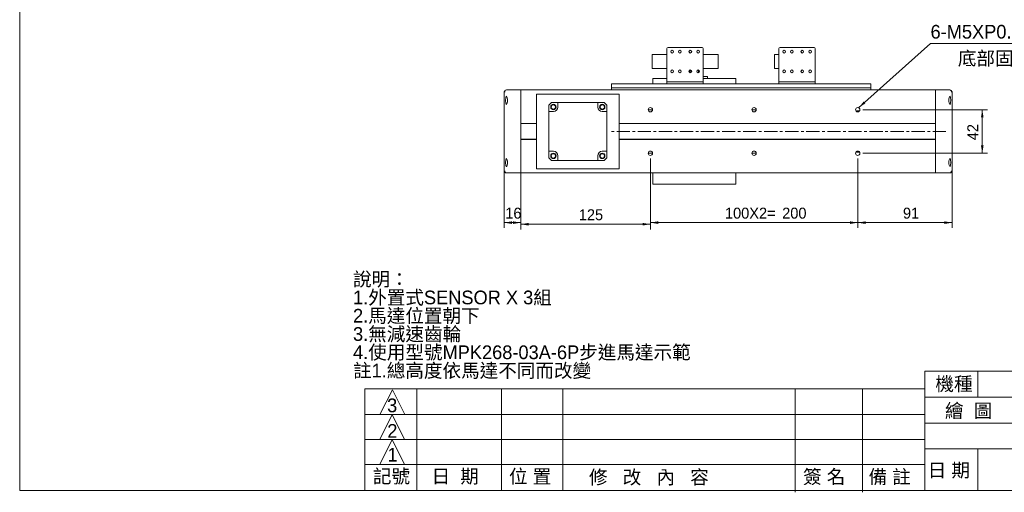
# Model space of a CAD drawing. Header units: millimetres. Extents: x 6 to 1479, y 5 to 1045.
# Tile 1 of 3: x 6 to 956, y 5 to 461. Entities that reach past the tile are written whole.
import ezdxf

# ---------------------------------------------------------------- set-up
doc = ezdxf.new("R2010")
doc.units = ezdxf.units.MM
doc.linetypes.add('CENTERX2', pattern=[20.32, 12.7, -2.54, 2.54, -2.54])
doc.layers.add('BORDER', color=7, linetype='Continuous', lineweight=0)
doc.styles.add('SLDTEXTSTYLE0', font='swtxt.ttf', dxfattribs={"width": 0.993})
doc.styles.get("Standard").update_dxf_attribs({"font": 'swtxt.ttf'})
doc.dimstyles.new('SLDDIMSTYLE0', dxfattribs={"dimtxt": 10.345171, "dimasz": 7.5, "dimexe": 0, "dimexo": 0.0625, "dimgap": 2.586293, "dimtad": 1, "dimtoh": 1, "dimdec": 3, "dimzin": 12, "dimdsep": 46, "dimtxsty": 'SLDTEXTSTYLE0', "dimsah": 1, "dimcen": 0.09, "dimadec": 0, "dimazin": 0, "dimtfac": 1, "dimtdec": 3, "dimtofl": 0, "dimtmove": 0, "dimatfit": 3, "dimfxl": 0, "dimtolj": 1, "dimtzin": 12, "dimarcsym": 0})
doc.dimstyles.new('SLDDIMSTYLE1', dxfattribs={"dimtxt": 7.5, "dimasz": 7.5, "dimexe": 0, "dimexo": 0.0625, "dimgap": 1.875, "dimtad": 0, "dimtih": 1, "dimtoh": 1, "dimdec": 0, "dimzin": 0, "dimdsep": 46, "dimtxsty": 'Standard', "dimsah": 1, "dimcen": 0.09, "dimadec": 0, "dimazin": 0, "dimtfac": 1, "dimtdec": 0, "dimtofl": 0, "dimtmove": 0, "dimatfit": 3, "dimfxl": 0, "dimtolj": 1, "dimtzin": 0, "dimarcsym": 0})
doc.dimstyles.new('SLDDIMSTYLE5', dxfattribs={"dimtxt": 10.345171, "dimasz": 7.5, "dimexe": 0, "dimexo": 0.0625, "dimgap": 2.586293, "dimtad": 1, "dimtoh": 1, "dimdec": 0, "dimzin": 12, "dimdsep": 46, "dimtxsty": 'SLDTEXTSTYLE0', "dimsah": 1, "dimcen": 0.09, "dimadec": 0, "dimazin": 0, "dimtfac": 1, "dimtdec": 3, "dimtofl": 0, "dimtmove": 0, "dimatfit": 3, "dimfxl": 0, "dimtolj": 1, "dimtzin": 12, "dimarcsym": 0})

# ---------------------------------------------------------------- blocks, each defined once
blk = doc.blocks.new('*D13')
at = {"layer": 'BORDER'}
for p, q in [((614.35, 327.31), (614.35, 258.75)), ((489.35, 313.94), (489.35, 258.75)), ((489.35, 263.75), (614.35, 263.75))]:
    blk.add_line(p, q, dxfattribs=at)
for points in [[(489.35, 263.75), (496.85, 262.5), (496.85, 265)], [(614.35, 263.75), (606.85, 265), (606.85, 262.5)]]:
    blk.add_solid(points, dxfattribs=at)
at = {"layer": 'BORDER', "insert": (545.31, 278.19), "char_height": 10.583, "attachment_point": 1, "style": 'SLDTEXTSTYLE0'}
blk.add_mtext('125', dxfattribs=at)
blk = doc.blocks.new('*D14')
at = {"layer": 'BORDER'}
for p, q in [((473.28, 316.19), (473.28, 260.3)), ((489.35, 308.31), (489.35, 260.3)), ((489.35, 265.3), (473.28, 265.3))]:
    blk.add_line(p, q, dxfattribs=at)
for points in [[(473.28, 265.3), (480.78, 264.05), (480.78, 266.55)], [(489.35, 265.3), (481.85, 266.55), (481.85, 264.05)]]:
    blk.add_solid(points, dxfattribs=at)
at = {"layer": 'BORDER', "insert": (474.39, 279.74), "char_height": 10.583, "attachment_point": 1, "style": 'SLDTEXTSTYLE0'}
blk.add_mtext('16', dxfattribs=at)
blk = doc.blocks.new('*D15')
at = {"layer": 'BORDER'}
for p, q in [((614.35, 327.31), (614.35, 260.3)), ((814.35, 327.31), (814.35, 260.3)), ((614.35, 265.3), (814.35, 265.3))]:
    blk.add_line(p, q, dxfattribs=at)
for points in [[(614.35, 265.3), (621.85, 264.05), (621.85, 266.55)], [(814.35, 265.3), (806.85, 266.55), (806.85, 264.05)]]:
    blk.add_solid(points, dxfattribs=at)
at = {"layer": 'BORDER', "char_height": 10.583, "attachment_point": 1, "style": 'SLDTEXTSTYLE0'}
for s, insert in [('100X2=', (686.26, 279.74)), ('200', (741.44, 279.74))]:
    blk.add_mtext(s, dxfattribs=dict(at, insert=insert))
blk = doc.blocks.new('*D16')
at = {"layer": 'BORDER'}
for p, q in [((814.35, 327.31), (814.35, 260.3)), ((905.41, 316.31), (905.41, 260.3)), ((905.41, 265.3), (814.35, 265.3))]:
    blk.add_line(p, q, dxfattribs=at)
for points in [[(814.35, 265.3), (821.85, 264.05), (821.85, 266.55)], [(905.41, 265.3), (897.91, 266.55), (897.91, 264.05)]]:
    blk.add_solid(points, dxfattribs=at)
at = {"layer": 'BORDER', "insert": (857.93, 279.74), "char_height": 10.583, "attachment_point": 1, "style": 'SLDTEXTSTYLE0'}
blk.add_mtext('91', dxfattribs=at)
blk = doc.blocks.new('*D17')
at = {"layer": 'BORDER'}
for p, q in [((819.35, 374.31), (939.43, 374.31)), ((934.43, 374.31), (934.43, 332.31)), ((819.35, 332.31), (939.43, 332.31))]:
    blk.add_line(p, q, dxfattribs=at)
for points in [[(934.43, 374.31), (933.18, 366.81), (935.68, 366.81)], [(934.43, 332.31), (935.68, 339.81), (933.18, 339.81)]]:
    blk.add_solid(points, dxfattribs=at)
at = {"layer": 'BORDER', "insert": (919.99, 344.82), "char_height": 10.583, "attachment_point": 1, "rotation": 90, "style": 'SLDTEXTSTYLE0'}
blk.add_mtext('42', dxfattribs=at)
blk = doc.blocks.new('SW_NOTE_2')
at = {"layer": 'BORDER', "color": 0, "attachment_point": 1, "style": 'SLDTEXTSTYLE0'}
for s, insert, char_height in [('說明：', (0, 18.04), 13.229), ('1.外置式SENSOR X 3組', (0, 0.41), 13.2292), ('2.馬達位置朝下', (0, -17.23), 13.229), ('3.無減速齒輪', (0, -34.87), 13.229), ('4.使用型號MPK268-03A-6P步進馬達示範', (0, -52.51), 13.2292), ('註1.總高度依馬達不同而改變', (0, -70.15), 13.2292)]:
    blk.add_mtext(s, dxfattribs=dict(at, insert=insert, char_height=char_height))
blk = doc.blocks.new('SW_NOTE_3')
at = {"layer": 'BORDER', "color": 0}
for p, q in [((0, 0), (144.83, 0)), ((144.83, 0), (0, 0)), ((0, 0), (144.83, 0)), ((144.83, 0), (0, 0)), ((0, 0), (144.83, 0)), ((144.83, 0), (0, 0))]:
    blk.add_line(p, q, dxfattribs=at)
at = {"layer": 'BORDER', "color": 0, "insert": (0.01, 17.91, 1), "char_height": 13.2292, "attachment_point": 1, "style": 'SLDTEXTSTYLE0'}
blk.add_mtext('6-M5XP0.8深12', dxfattribs=at)

msp = doc.modelspace()

# ---------------------------------------------------------------- linework, layer by layer
at = {"color": 7, "linetype": 'Continuous', "lineweight": 15}
for p, q in [((615.9722, 427.5625), (615.9722, 414.0625)), ((615.9722, 427.5625), (630.3472, 427.5625)), ((630.3473, 433.3125), (630.3473, 402.3125)), ((631.3473, 434.3125), (664.3473, 434.3125)), ((679.7222, 427.5625), (665.3472, 427.5625)), ((665.3473, 433.3125), (665.3473, 402.3125)), ((679.7222, 414.0625), (679.7222, 427.5625)), ((733.9722, 427.5625), (733.9722, 414.0625)), ((733.9722, 427.5625), (738.3473, 427.5625)), ((738.3473, 433.3125), (738.3473, 402.3125)), ((739.3473, 434.3125), (772.3473, 434.3125)), ((773.3473, 433.3125), (773.3473, 402.3125)), ((615.9722, 414.0625), (630.3472, 414.0625)), ((652.8473, 412.6125), (652.8473, 410.0125)), ((660.8472, 412.5125), (660.8472, 410.1125)), ((679.7222, 414.0625), (665.3472, 414.0625)), ((733.9722, 414.0625), (738.3473, 414.0625)), ((630.4812, 399.3125), (576.8472, 399.3125)), ((576.8472, 395.3125), (576.8472, 399.3125)), ((616.8473, 404.3125), (630.3472, 404.3125)), ((616.8473, 399.3125), (616.8473, 404.3125)), ((630.3472, 399.3125), (630.3473, 401.3125)), ((630.3473, 401.3125), (630.3473, 402.3125)), ((630.3473, 401.3125), (631.3473, 401.3125)), ((631.3473, 399.3125), (630.4812, 399.3125)), ((631.3473, 401.3125), (664.3473, 401.3125)), ((631.3473, 399.3125), (664.3473, 399.3125)), ((664.3473, 401.3125), (665.3473, 401.3125)), ((665.2133, 399.3125), (664.3473, 399.3125)), ((738.4812, 399.3125), (665.2133, 399.3125)), ((665.3472, 406.3125), (668.8473, 406.3125)), ((665.3472, 404.3125), (696.8473, 404.3125)), ((665.3473, 401.3125), (665.3472, 399.3125)), ((665.3473, 402.3125), (665.3473, 401.3125)), ((668.8473, 406.3125), (669.3473, 406.3125)), ((669.3473, 406.3125), (669.3472, 404.3125)), ((696.8473, 399.3125), (696.8473, 404.3125)), ((738.3473, 401.3125), (738.3473, 402.3125)), ((738.3473, 399.3125), (738.3473, 401.3125)), ((738.3473, 401.3125), (739.3473, 401.3125)), ((739.3473, 399.3125), (738.4812, 399.3125)), ((739.3473, 401.3125), (772.3473, 401.3125)), ((739.3473, 399.3125), (772.3473, 399.3125)), ((772.3473, 401.3125), (773.3473, 401.3125)), ((773.2133, 399.3125), (772.3473, 399.3125)), ((826.8472, 399.3125), (773.2133, 399.3125)), ((773.3473, 402.3125), (773.3473, 401.3125)), ((773.3473, 401.3125), (773.3473, 399.3125)), ((826.8472, 395.3125), (826.8472, 399.3125)), ((473.2695, 390.8125), (473.2695, 315.8125)), ((473.3218, 389.3125), (473.3218, 391.0483)), ((473.4006, 391.3125), (473.4006, 389.3125)), ((475.8388, 393.3125), (475.8385, 393.3125)), ((475.8388, 393.3125), (489.3473, 393.3125)), ((489.3473, 388.117), (489.3473, 393.3125)), ((889.3473, 393.3125), (489.3473, 393.3125)), ((489.3473, 387.6861), (489.3473, 393.3125)), ((826.8472, 395.3125), (576.8472, 395.3125)), ((576.8472, 393.3125), (576.8472, 395.3125)), ((826.8472, 393.3125), (576.8472, 393.3125)), ((826.8472, 393.3125), (826.8472, 395.3125)), ((902.8557, 393.3125), (889.3473, 393.3125)), ((889.3473, 393.3125), (889.3473, 388.117)), ((889.3473, 387.6861), (889.3473, 393.3125)), ((902.856, 393.3125), (902.8557, 393.3125)), ((905.2939, 389.3125), (905.2939, 391.3125)), ((905.3727, 391.0483), (905.3727, 389.3125)), ((905.4249, 315.8125), (905.4249, 390.8125)), ((473.2763, 385.4476), (473.2763, 321.1712)), ((476.4477, 383.3627), (476.4477, 383.2623)), ((489.3472, 361.1125), (489.3473, 386.1362)), ((489.3473, 386.1362), (489.3473, 387.6861)), ((504.3473, 386.1362), (504.3472, 361.1125)), ((504.3473, 389.3306), (584.3473, 389.3306)), ((504.3473, 389.3306), (504.3473, 387.6861)), ((504.3473, 387.6861), (504.3473, 386.1362)), ((525.2072, 381.3125), (519.028, 381.3125)), ((525.2073, 376.8825), (525.2072, 381.3125)), ((525.2072, 381.3125), (563.4873, 381.3125)), ((563.4873, 381.3125), (563.4873, 376.8825)), ((569.6665, 381.3125), (563.4873, 381.3125)), ((584.3472, 361.1125), (584.3473, 386.1362)), ((584.3473, 387.6861), (584.3473, 389.3306)), ((584.3473, 386.1362), (584.3473, 387.6861)), ((889.3472, 361.1125), (889.3473, 386.1362)), ((889.3473, 386.1362), (889.3473, 387.6861)), ((902.2468, 383.2623), (902.2468, 383.3627)), ((905.4182, 321.1774), (905.4182, 385.4537)), ((516.3473, 378.6317), (516.3473, 372.4525)), ((516.3473, 372.4525), (520.7773, 372.4525)), ((516.3473, 334.1725), (516.3473, 372.4525)), ((567.9173, 372.4525), (572.3472, 372.4525)), ((572.3472, 372.4525), (572.3473, 378.6317)), ((572.3472, 372.4525), (572.3472, 334.1725)), ((612.2473, 374.3125), (616.4473, 374.3125)), ((712.2472, 374.3125), (716.4473, 374.3125)), ((816.1939, 373.3125), (812.5006, 373.3125)), ((504.3472, 361.1125), (489.3472, 361.1125)), ((489.3472, 361.1125), (489.3472, 360.8125)), ((504.3472, 360.8125), (504.3472, 361.1125)), ((889.3472, 361.1125), (584.3472, 361.1125)), ((584.3472, 361.1125), (584.3472, 360.8125)), ((889.3472, 361.1125), (889.3472, 360.8125)), ((504.3472, 360.8125), (489.3472, 360.8125)), ((489.3472, 360.8125), (489.3472, 345.8125)), ((504.3472, 345.8125), (504.3472, 360.8125)), ((889.3472, 360.8125), (584.3472, 360.8125)), ((584.3472, 360.8125), (584.3472, 345.8125)), ((889.3472, 360.8125), (889.3472, 345.8125)), ((504.3472, 345.8125), (489.3472, 345.8125)), ((489.3472, 345.8125), (489.3472, 345.5125)), ((504.3472, 345.5125), (489.3472, 345.5125)), ((489.3473, 320.4887), (489.3472, 345.5125)), ((504.3472, 345.5125), (504.3472, 345.8125)), ((504.3472, 345.5125), (504.3473, 320.4887)), ((889.3472, 345.8125), (584.3472, 345.8125)), ((584.3472, 345.8125), (584.3472, 345.5125)), ((889.3472, 345.5125), (584.3472, 345.5125)), ((584.3473, 320.4887), (584.3472, 345.5125)), ((889.3472, 345.8125), (889.3472, 345.5125)), ((889.3473, 320.4887), (889.3472, 345.5125)), ((520.7773, 334.1725), (516.3473, 334.1725)), ((516.3473, 334.1725), (516.3473, 327.9933)), ((572.3472, 334.1725), (567.9173, 334.1725)), ((572.3473, 327.9933), (572.3472, 334.1725)), ((812.5006, 333.3125), (816.1939, 333.3125)), ((476.4477, 323.3627), (476.4477, 323.2623)), ((519.028, 325.3125), (525.2072, 325.3125)), ((525.2072, 325.3125), (525.2073, 329.7425)), ((563.4873, 325.3125), (525.2072, 325.3125)), ((563.4873, 329.7425), (563.4873, 325.3125)), ((563.4873, 325.3125), (569.6665, 325.3125)), ((612.2473, 332.3125), (616.4473, 332.3125)), ((712.2472, 332.3125), (716.4473, 332.3125)), ((902.2468, 323.2623), (902.2468, 323.3627)), ((473.3218, 315.5767), (473.3218, 317.3125)), ((473.4006, 317.3125), (473.4006, 315.3125)), ((489.3473, 318.9388), (489.3473, 320.4887)), ((489.3473, 313.3125), (489.3473, 318.9388)), ((489.3473, 313.3125), (489.3473, 318.508)), ((504.3473, 320.4887), (504.3473, 318.9388)), ((504.3473, 318.9388), (504.3473, 317.2944)), ((584.3473, 317.2944), (504.3473, 317.2944)), ((584.3473, 318.9388), (584.3473, 320.4887)), ((584.3473, 317.2944), (584.3473, 318.9388)), ((889.3473, 318.9388), (889.3473, 320.4887)), ((889.3473, 313.3125), (889.3473, 318.9388)), ((889.3473, 318.508), (889.3473, 313.3125)), ((905.2939, 315.3125), (905.2939, 317.3125)), ((905.3727, 317.3125), (905.3727, 315.5767)), ((475.8385, 313.3125), (475.8388, 313.3125)), ((475.8388, 313.3125), (489.3473, 313.3125)), ((889.3473, 313.3125), (489.3473, 313.3125)), ((616.8473, 312.3061), (616.8472, 313.3125)), ((616.8473, 302.3125), (616.8473, 312.3061)), ((696.8473, 312.3061), (696.8473, 313.3125)), ((696.8473, 302.3125), (696.8473, 312.3061)), ((902.8557, 313.3125), (889.3473, 313.3125)), ((902.8557, 313.3125), (902.856, 313.3125)), ((616.8473, 302.3125), (696.8473, 302.3125))]:
    msp.add_line(p, q, dxfattribs=at)
at = {"color": 7, "linetype": 'Continuous', "lineweight": 15, "flags": 128}
for points in [[(473.4755, 391.7518), (473.3747, 391.5101), (473.3218, 391.0483)], [(905.3727, 391.0483), (905.2587, 391.7206), (905.2462, 391.7431)], [(473.4006, 389.3125), (473.3993, 388.85), (473.3814, 387.5624), (473.3486, 386.4715), (473.3128, 385.6996), (473.2862, 385.335), (473.2763, 385.419), (473.2832, 385.9415), (473.2997, 386.8436), (473.3156, 388.0245), (473.3218, 389.3125)], [(476.4477, 383.2623), (476.4473, 383.1941), (476.3831, 381.9152), (476.221, 380.79), (475.982, 379.9204), (475.6952, 379.4098), (475.5029, 379.3125), (475.2247, 379.544), (474.9931, 380.2177), (474.83, 381.247), (474.7437, 382.4985), (474.735, 383.8281), (474.8023, 385.0931), (474.9423, 386.1621), (475.1491, 386.9227), (475.4103, 387.2886), (475.7043, 387.2059), (475.9965, 386.6658), (476.2424, 385.7253), (476.4004, 384.5131), (476.4477, 383.3627)], [(902.2468, 383.3627), (902.2472, 383.4309), (902.3114, 384.7097), (902.4734, 385.835), (902.7125, 386.7046), (902.9993, 387.2152), (903.1916, 387.3125), (903.4698, 387.081), (903.7013, 386.4073), (903.8645, 385.378), (903.9508, 384.1264), (903.9595, 382.7969), (903.8922, 381.5319), (903.7522, 380.4629), (903.5455, 379.7023), (903.2842, 379.3363), (902.9903, 379.4191), (902.698, 379.9592), (902.452, 380.8997), (902.2941, 382.1119), (902.2468, 383.2623)], [(905.3727, 389.3125), (905.3792, 387.9888), (905.3953, 386.8143), (905.4117, 385.9211), (905.4181, 385.4102), (905.4077, 385.3392), (905.3808, 385.7155), (905.345, 386.4971), (905.3124, 387.5967), (905.295, 388.8899), (905.2939, 389.3125)], [(476.4477, 323.2623), (476.4473, 323.1941), (476.3831, 321.9152), (476.221, 320.79), (475.982, 319.9204), (475.6952, 319.4098), (475.5029, 319.3125), (475.2247, 319.544), (474.9931, 320.2177), (474.83, 321.247), (474.7437, 322.4985), (474.735, 323.8281), (474.8023, 325.0931), (474.9423, 326.1621), (475.1491, 326.9227), (475.4103, 327.2886), (475.7043, 327.2059), (475.9965, 326.6658), (476.2424, 325.7253), (476.4004, 324.5131), (476.4477, 323.3627)], [(902.2468, 323.3627), (902.2472, 323.4309), (902.3114, 324.7097), (902.4734, 325.835), (902.7125, 326.7046), (902.9993, 327.2152), (903.1916, 327.3125), (903.4698, 327.081), (903.7013, 326.4073), (903.8645, 325.378), (903.9508, 324.1265), (903.9595, 322.7969), (903.8922, 321.5319), (903.7522, 320.4629), (903.5455, 319.7023), (903.2842, 319.3363), (902.9903, 319.4191), (902.698, 319.9592), (902.452, 320.8997), (902.2941, 322.1119), (902.2468, 323.2623)], [(473.3218, 317.3125), (473.3153, 318.6362), (473.2992, 319.8107), (473.2828, 320.7039), (473.2764, 321.2148), (473.2868, 321.2857), (473.3137, 320.9095), (473.3495, 320.1279), (473.3821, 319.0282), (473.3995, 317.7351), (473.4006, 317.3125)], [(473.3218, 315.5767), (473.4358, 314.9043), (473.4483, 314.8819)], [(905.219, 314.8732), (905.3198, 315.1149), (905.3727, 315.5767)], [(905.2939, 317.3125), (905.2952, 317.775), (905.3132, 319.0626), (905.3459, 320.1535), (905.3817, 320.9254), (905.4083, 321.29), (905.4182, 321.206), (905.4113, 320.6835), (905.3948, 319.7814), (905.3789, 318.6005), (905.3727, 317.3125)]]:
    msp.add_lwpolyline(points, dxfattribs=at)
at = {"color": 7, "linetype": 'Continuous', "lineweight": 15}
for centre, radius in [((635.3473, 430.3125), 1.3), ((642.8473, 430.3125), 1.3), ((652.8473, 430.3125), 1.3), ((660.3473, 430.3125), 1.3), ((743.3473, 430.3125), 1.3), ((750.8473, 430.3125), 1.3), ((760.8473, 430.3125), 1.3), ((768.3473, 430.3125), 1.3), ((635.3473, 411.3125), 1.3), ((642.8473, 411.3125), 1.3), ((652.8473, 411.3125), 1.3), ((660.3473, 411.3125), 1.3), ((743.3473, 411.3125), 1.3), ((750.8473, 411.3125), 1.3), ((760.8473, 411.3125), 1.3), ((768.3473, 411.3125), 1.3), ((520.7773, 376.8825), 2.6), ((520.7773, 376.8825), 2.1), ((567.9173, 376.8825), 2.6), ((567.9173, 376.8825), 2.1), ((614.3473, 374.3125), 2.1), ((714.3473, 374.3125), 2.1), ((814.3473, 374.3125), 2.1), ((614.3473, 332.3125), 2.1), ((714.3473, 332.3125), 2.1), ((814.3473, 332.3125), 2.1), ((520.7773, 329.7425), 2.6), ((520.7773, 329.7425), 2.1), ((567.9173, 329.7425), 2.6), ((567.9173, 329.7425), 2.1)]:
    msp.add_circle(centre, radius, dxfattribs=at)
for centre, radius, start, end in [((631.3473, 433.3125), 1, 90, 180), ((664.3473, 433.3125), 1, 0, 90), ((739.3473, 433.3125), 1, 90, 180), ((772.3473, 433.3125), 1, 0, 90), ((475.4021, 391.311), 2.0015, 89.9692593, 179.956404), ((475.8457, 391.3169), 1.9956, 90.2072242, 180.1257508), ((902.8488, 391.3169), 1.9956, 359.8729457, 89.7932206), ((903.2928, 391.3114), 2.0011, 0.0305078, 90.0421236), ((544.3473, 353.3125), 37.75, 132.1217016, 137.8782984), ((544.3473, 353.3125), 37.75, 42.1217016, 47.8782984), ((520.7773, 376.8825), 4.43, 270, 0), ((567.9173, 376.8825), 4.43, 180, 270), ((520.7773, 329.7425), 4.43, 0, 90), ((567.9173, 329.7425), 4.43, 90, 180), ((544.3473, 353.3125), 37.75, 222.1217016, 227.8782984), ((544.3473, 353.3125), 37.75, 312.1217016, 317.8782984), ((475.4018, 315.3137), 2.0012, 180.0335652, 270.0406648), ((475.8457, 315.3081), 1.9956, 179.8741177, 269.7928006), ((902.8488, 315.3081), 1.9956, 270.2067547, 0.1271858), ((903.2924, 315.3139), 2.0015, 269.9689629, 359.9585124)]:
    msp.add_arc(centre, radius, start, end, dxfattribs=at)
at = {"layer": 'BORDER', "color": 7}
for p, q in [((6.0487, 1044.5946), (6.0487, 6.8828)), ((878.9657, 121.8828), (1478.802, 121.8828)), ((878.9657, 121.8828), (878.9657, 6.8828)), ((930.079, 121.8828), (930.079, 96.8828)), ((338.9657, 104.9968), (878.9657, 104.9968)), ((753.9657, 104.9968), (753.9657, 4.9968)), ((818.8787, 104.9968), (818.8787, 4.9968)), ((365.5366, 104.0538), (353.5081, 79.9968)), ((377.5651, 79.9968), (365.5366, 104.0538)), ((878.9657, 96.8828), (1478.802, 96.8828)), ((338.9657, 79.9968), (878.9657, 79.9968)), ((365.2897, 79.9968), (353.2612, 55.9398)), ((353.5081, 79.9968), (377.5651, 79.9968)), ((377.3182, 55.9398), (365.2897, 79.9968)), ((878.9657, 71.8828), (1478.802, 71.8828)), ((338.9657, 55.9398), (878.9657, 55.9398)), ((365.2897, 55.9398), (353.2612, 31.8828)), ((353.2612, 55.9398), (377.3182, 55.9398)), ((377.3182, 31.8828), (365.2897, 55.9398)), ((878.9657, 46.8828), (1478.802, 46.8828)), ((930.079, 46.8828), (930.079, 6.8828)), ((338.9657, 31.8828), (878.9657, 31.8828)), ((353.2612, 31.8828), (377.3182, 31.8828)), ((6.0487, 6.8828), (1478.802, 6.8828))]:
    msp.add_line(p, q, dxfattribs=at)
at = {"layer": 'BORDER', "linetype": 'CENTERX2', "lineweight": 0}
msp.add_line((899.3473, 353.3125), (574.3473, 353.3125), dxfattribs=at)
at = {"layer": 'BORDER'}
for p, q in [((338.9657, 104.9968), (338.9657, 6.8828)), ((388.9657, 104.9968), (388.9657, 6.8828)), ((470.7897, 104.9968), (470.7897, 6.8828)), ((529.8209, 104.9968), (529.8209, 6.8828))]:
    msp.add_line(p, q, dxfattribs=at)

# ---------------------------------------------------------------- block references
for name, p in [('SW_NOTE_3', (884.5088, 438.2397)), ('SW_NOTE_2', (327.5271, 199.2775))]:
    msp.add_blockref(name, p, dxfattribs=at)

# ---------------------------------------------------------------- texts
at = {"layer": 'BORDER', "attachment_point": 1, "style": 'SLDTEXTSTYLE0'}
for s, insert, char_height in [('底部固定孔', (910.8581, 430.4504), 13.22917), ('機種', (889.2101, 116.2841), 13.22917), ('3', (360.4042, 95.5295), 13.2292), ('繪  圖', (898.4445, 90.3535), 13.22917), ('2', (360.5643, 70.8708), 13.2292), ('1', (360.7501, 47.9353), 13.2292), ('記號', (346.7228, 27.0962), 13.22917), ('日  期', (403.2726, 27.0962), 13.22917), ('位 置', (477.9683, 26.9306), 13.22917), ('簽 名', (761.6253, 26.6809), 13.22917), ('日 期', (881.8098, 32.9841), 13.22917), ('修   改   內   容', (555.0829, 26.2092), 13.229167), ('備 註', (824.8059, 26.5831), 13.22917)]:
    msp.add_mtext(s, dxfattribs=dict(at, insert=insert, char_height=char_height))

# ---------------------------------------------------------------- dimensions: what is measured, and where the dimension line sits
at = {"layer": 'BORDER'}
dim = msp.add_linear_dim(base=(934.4261, 332.3125), p1=(814.3473, 374.3125), p2=(814.3473, 332.3125), angle=90, dimstyle='SLDDIMSTYLE0', dxfattribs=at)
dim.commit()
dim.dimension.update_dxf_attribs({"geometry": '*D17', "text_midpoint": (934.4261, 355.1568), "dimtype": 160})
for base, p1, p2, dimstyle, picture, middle in [((614.3473, 263.7547), (489.3473, 318.9388), (614.3473, 332.3125), 'SLDDIMSTYLE0', '*D13', (559.1019, 263.7547)), ((814.3473, 265.3046), (905.4133, 321.3125), (814.3473, 332.3125), 'SLDDIMSTYLE5', '*D16', (866.5477, 265.3046)), ((473.2763, 265.3046), (489.3473, 313.3125), (473.2763, 321.1894), 'SLDDIMSTYLE5', '*D14', (483.0103, 265.3046))]:
    dim = msp.add_linear_dim(base=base, p1=p1, p2=p2, dimstyle=dimstyle, dxfattribs=at)
    dim.commit()
    dim.dimension.update_dxf_attribs({"geometry": picture, "text_midpoint": middle, "dimtype": 160})
dim = msp.add_linear_dim(base=(814.3473, 265.3046), p1=(614.3473, 332.3125), p2=(814.3473, 332.3125), text='100X2=<>', dimstyle='SLDDIMSTYLE0', dxfattribs=at)
dim.commit()
dim.dimension.update_dxf_attribs({"geometry": '*D15', "text_midpoint": (727.6459, 265.3046), "dimtype": 160})

# ---------------------------------------------------------------- leaders
msp.add_leader([(815.2093, 376.2274), (884.5088, 438.2397)], dimstyle='SLDDIMSTYLE1', dxfattribs=at)

doc.saveas('drawing.dxf')
